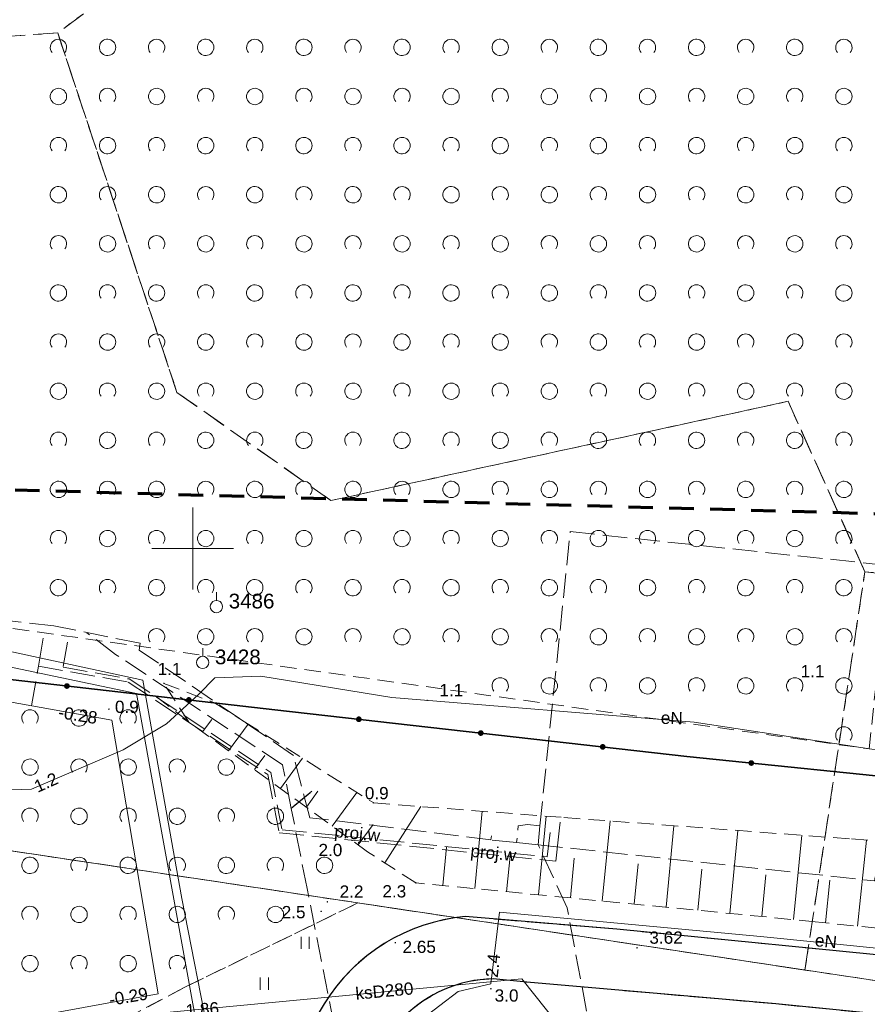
# Model space of a CAD drawing. Extents: x 5479252 to 5479673, y 5984576 to 5984875.
# Tile 33 of 36: x 5479439 to 5479491, y 5984772 to 5984832. Entities that reach past the tile are written whole.
import ezdxf
from ezdxf.enums import TextEntityAlignment as Align

# ---------------------------------------------------------------- set-up
doc = ezdxf.new("R2010")
doc.units = 0
for name, pattern in [('PRZER1-1', [1, 0.5, -0.5]), ('PRZER2-1', [1.5, 1, -0.5]), ('PRZER3-1', [2, 1.5, -0.5]), ('PRZER3-2', [2.5, 1.5, -1])]:
    doc.linetypes.add(name, pattern=pattern)
doc.layers.get('0').update_dxf_attribs({"linetype": 'CONTINUOUS'})
for name, color, linetype, lineweight in [('GESDZI', 7, 'CONTINUOUS', 18), ('GSLKOG', 7, 'CONTINUOUS', 35), ('GSLKRW', 7, 'CONTINUOUS', 25), ('GSPPPK', 7, 'CONTINUOUS', 18), ('GSPPPK_O', 7, 'CONTINUOUS', 18), ('GSPWPN', 7, 'CONTINUOUS', 13), ('GSPWPN_O', 7, 'CONTINUOUS', 13), ('GSPWPS', 7, 'CONTINUOUS', 13), ('GSPWPS_O', 7, 'CONTINUOUS', 13), ('GSSKOA', 7, 'CONTINUOUS', 18), ('GSSUTR', 7, 'CONTINUOUS', 18), ('GSSZAD', 7, 'CONTINUOUS', 18), ('GSSZSN', 7, 'CONTINUOUS', 18), ('GUPPRZ_O', 7, 'CONTINUOUS', 18), ('zakres', 5, 'CONTINUOUS', 70)]:
    doc.layers.add(name, color=color, linetype=linetype, lineweight=lineweight)
for name, color, linetype, lineweight, true_color in [('GESKKL', 7, 'CONTINUOUS', 18, 0x24bc24), ('GESUZY', 7, 'CONTINUOUS', 18, 0x008000), ('GULEPR', 1, 'CONTINUOUS', 18, 0xff0000), ('GULEPR_O', 1, 'CONTINUOUS', 18, 0xff0000), ('GULKPR', 7, 'CONTINUOUS', 18, 0x803300), ('GULKPR_O', 7, 'CONTINUOUS', 18, 0x803300), ('GULWPR', 5, 'CONTINUOUS', 18, 0x0000ff), ('GULWPR_O', 5, 'CONTINUOUS', 18, 0x0000ff), ('Ramka sekcyjna', 7, 'CONTINUOUS', 18, 0xa5007c)]:
    doc.layers.add(name, color=color, linetype=linetype, lineweight=lineweight, true_color=true_color)
doc.styles.add('Arial', font='arial.ttf')

# ---------------------------------------------------------------- blocks, each defined once
blk = doc.blocks.new('GSPPPK1')
at = {"color": 0}
blk.add_lwpolyline([(0, 0.875), (0, 0.375)], dxfattribs=at)
blk.add_lwpolyline([(0, 0.375), (0.115881, 0.356646), (0.220419, 0.303381), (0.303381, 0.220419), (0.356646, 0.115881), (0.375, 0), (0.356646, -0.115881), (0.303381, -0.220419), (0.220419, -0.303381), (0.115881, -0.356646), (0, -0.375), (-0.115881, -0.356646), (-0.220419, -0.303381), (-0.303381, -0.220419), (-0.356646, -0.115881), (-0.375, 0), (-0.356646, 0.115881), (-0.303381, 0.220419), (-0.220419, 0.303381), (-0.115881, 0.356646)], close=True, dxfattribs=at)
blk = doc.blocks.new('GSPWPN1')
blk.add_hatch(color=0).paths.add_polyline_path([(-0.045, 0), (-0.043467, -0.011647), (-0.038971, -0.0225), (-0.03182, -0.03182), (-0.0225, -0.038971), (-0.011647, -0.043467), (0, -0.045), (0.011647, -0.043467), (0.0225, -0.038971), (0.03182, -0.03182), (0.038971, -0.0225), (0.043467, -0.011647), (0.045, 0), (0.043467, 0.011647), (0.038971, 0.0225), (0.03182, 0.03182), (0.0225, 0.038971), (0.011647, 0.043467), (0, 0.045), (-0.011647, 0.043467), (-0.0225, 0.038971), (-0.03182, 0.03182), (-0.038971, 0.0225), (-0.043467, 0.011647)])
blk = doc.blocks.new('GSPWPS1')
blk.add_hatch(color=0).paths.add_polyline_path([(-0.045, 0), (-0.043467, -0.011647), (-0.038971, -0.0225), (-0.03182, -0.03182), (-0.0225, -0.038971), (-0.011647, -0.043467), (0, -0.045), (0.011647, -0.043467), (0.0225, -0.038971), (0.03182, -0.03182), (0.038971, -0.0225), (0.043467, -0.011647), (0.045, 0), (0.043467, 0.011647), (0.038971, 0.0225), (0.03182, 0.03182), (0.0225, 0.038971), (0.011647, 0.043467), (0, 0.045), (-0.011647, 0.043467), (-0.0225, 0.038971), (-0.03182, 0.03182), (-0.038971, 0.0225), (-0.043467, 0.011647)])
blk = doc.blocks.new('KOLO')
blk.add_hatch(color=0).paths.add_polyline_path([(-0.175, 0), (-0.169037, -0.045293), (-0.151554, -0.0875), (-0.123744, -0.123744), (-0.0875, -0.151554), (-0.045293, -0.169037), (0, -0.175), (0.045293, -0.169037), (0.0875, -0.151554), (0.123744, -0.123744), (0.151554, -0.0875), (0.169037, -0.045293), (0.175, 0), (0.169037, 0.045293), (0.151554, 0.0875), (0.123744, 0.123744), (0.0875, 0.151554), (0.045293, 0.169037), (0, 0.175), (-0.045293, 0.169037), (-0.0875, 0.151554), (-0.123744, 0.123744), (-0.151554, 0.0875), (-0.169037, 0.045293)])
blk = doc.blocks.new('GSSZAD1')
at = {"color": 0}
blk.add_lwpolyline([(0.5, 0), (0.490964, 0.094626), (0.464184, 0.185831), (0.420627, 0.27032), (0.361867, 0.34504), (0.290028, 0.407288), (0.207708, 0.454816), (0.117879, 0.485906), (0.023791, 0.499434), (-0.071157, 0.494911), (-0.163534, 0.4725), (-0.25, 0.433013), (-0.32743, 0.377875), (-0.393027, 0.309079), (-0.444418, 0.229113), (-0.479746, 0.140866), (-0.497736, 0.047528), (-0.497736, -0.047528), (-0.479746, -0.140866), (-0.444418, -0.229113), (-0.393027, -0.309079), (-0.32743, -0.377875), (-0.25, -0.433013), (-0.163534, -0.4725), (-0.071157, -0.494911), (0.023791, -0.499434), (0.117879, -0.485906), (0.207708, -0.454816), (0.290028, -0.407288), (0.361867, -0.34504), (0.420627, -0.27032), (0.464184, -0.185831), (0.490964, -0.094626)], close=True, dxfattribs=at)
blk = doc.blocks.new('GSSZAD2')
at = {"color": 0}
blk.add_lwpolyline([(-0.390312, -0.3125), (-0.445567, -0.226869), (-0.482312, -0.131814), (-0.49902, -0.031282), (-0.494998, 0.070549), (-0.470412, 0.169449), (-0.426283, 0.26131), (-0.364446, 0.342315), (-0.287468, 0.409099), (-0.198548, 0.458889), (-0.10138, 0.489614), (0, 0.5), (0.10138, 0.489614), (0.198548, 0.458889), (0.287468, 0.409099), (0.364446, 0.342315), (0.426283, 0.26131), (0.470412, 0.169449), (0.494998, 0.070549), (0.49902, -0.031282), (0.482312, -0.131814), (0.445567, -0.226869), (0.390312, -0.3125)], dxfattribs=at)
blk = doc.blocks.new('GSSUTR1')
at = {"color": 0}
for points in [[(-0.25666, 0.36165), (-0.25666, -0.38835)], [(0.24334, -0.38835), (0.24334, 0.36165)]]:
    blk.add_lwpolyline(points, dxfattribs=at)

msp = doc.modelspace()

# ---------------------------------------------------------------- linework, layer by layer
at = {"layer": 'GESDZI', "color": 7, "linetype": 'Continuous', "lineweight": 18, "elevation": 10.22}
msp.add_lwpolyline([(5479294.827, 5984868.57), (5479333.8, 5984817.55), (5479340.75, 5984808.64), (5479385.3, 5984750.66), (5479398.56, 5984731.62), (5479401.38, 5984729.48), (5479428.97, 5984735.35), (5479418.42, 5984784.61), (5479593.87, 5984758.28), (5479609.91, 5984691.17), (5479671.413, 5984704.239)], dxfattribs=at)
msp.add_lwpolyline([(5479609.91, 5984691.17), (5479593.87, 5984758.28), (5479418.42, 5984784.61), (5479428.97, 5984735.35), (5479401.38, 5984729.48), (5479424.55, 5984696.25), (5479434.07, 5984654.6)], close=True, dxfattribs=at)
at = {"layer": 'GESKKL', "color": 82, "linetype": 'PRZER3-1', "lineweight": 18, "true_color": 0x24bc24, "elevation": 10.06}
msp.add_lwpolyline([(5479481.521, 5984868.57), (5479467.33, 5984850.65), (5479441.75, 5984831.49), (5479449.04, 5984809.53), (5479458.45, 5984802.93), (5479486.39, 5984808.99), (5479491.08, 5984798.58), (5479542.19, 5984793), (5479545.44, 5984802.75), (5479624.95, 5984786.02), (5479649.96, 5984790.71), (5479653.32, 5984774.96), (5479671.413, 5984771.999)], dxfattribs=at)
msp.add_lwpolyline([(5479382.41, 5984754.43), (5479423.04, 5984763.03), (5479418.42, 5984784.61), (5479487.419, 5984774.255), (5479491.08, 5984798.58), (5479486.39, 5984808.99), (5479458.45, 5984802.93), (5479449.04, 5984809.53), (5479441.75, 5984831.49), (5479366.06, 5984826.33), (5479329.027, 5984823.798), (5479333.8, 5984817.55), (5479340.75, 5984808.64)], close=True, dxfattribs=at)
at = {"layer": 'GESUZY', "color": 96, "linetype": 'PRZER1-1', "lineweight": 18, "true_color": 0x008000, "elevation": 10.08}
msp.add_lwpolyline([(5479481.521, 5984868.57), (5479467.33, 5984850.65), (5479441.75, 5984831.49), (5479449.04, 5984809.53), (5479458.45, 5984802.93), (5479486.39, 5984808.99), (5479491.08, 5984798.58), (5479542.19, 5984793), (5479545.44, 5984802.75), (5479624.95, 5984786.02), (5479649.96, 5984790.71), (5479653.32, 5984774.96), (5479671.413, 5984771.999)], dxfattribs=at)
for points in [[(5479382.41, 5984754.43), (5479423.04, 5984763.03), (5479418.42, 5984784.61), (5479487.419, 5984774.255), (5479491.08, 5984798.58), (5479486.39, 5984808.99), (5479458.45, 5984802.93), (5479449.04, 5984809.53), (5479441.75, 5984831.49), (5479366.06, 5984826.33), (5479329.027, 5984823.798), (5479333.8, 5984817.55), (5479340.75, 5984808.64)], [(5479668.59, 5984703.639), (5479653.32, 5984774.96), (5479649.96, 5984790.71), (5479624.95, 5984786.02), (5479545.44, 5984802.75), (5479542.19, 5984793), (5479491.08, 5984798.58), (5479487.419, 5984774.255), (5479593.87, 5984758.28), (5479609.91, 5984691.17)], [(5479609.91, 5984691.17), (5479593.87, 5984758.28), (5479487.419, 5984774.255), (5479418.42, 5984784.61), (5479423.04, 5984763.03), (5479428.97, 5984735.35), (5479401.38, 5984729.48), (5479424.55, 5984696.25), (5479434.07, 5984654.6)]]:
    msp.add_lwpolyline(points, close=True, dxfattribs=at)
at = {"layer": 'GSLKOG', "color": 7, "linetype": 'Continuous', "lineweight": 35, "elevation": 10.18}
msp.add_lwpolyline([(5479431.067, 5984729.569), (5479430.774, 5984730.627), (5479430.025, 5984730.474), (5479429.45, 5984731.97), (5479428.851, 5984735.35), (5479423.19, 5984762.669), (5479418.42, 5984784.61), (5479416.296, 5984794.53), (5479437.056, 5984792.198), (5479455.023, 5984790.154), (5479480.189, 5984787.303), (5479510.472, 5984784.197)], dxfattribs=at)
at = {"layer": 'GSLKRW', "color": 7, "linetype": 'Continuous', "lineweight": 25, "elevation": 10.18}
for points in [[(5479528.551, 5984771.727), (5479494.886, 5984774.883), (5479475.915, 5984776.75), (5479466.65, 5984777.519, 0.236235), (5479458.03, 5984772.18, 0.10056), (5479456.062, 5984766.999)], [(5479501.615, 5984770.597), (5479485.642, 5984772.181), (5479470.416, 5984773.516), (5479468.357, 5984773.72, 0.398526), (5479460.574, 5984766.005)]]:
    msp.add_lwpolyline(points, format="xyb", dxfattribs=at)
at = {"layer": 'GSSKOA', "color": 7, "linetype": 'PRZER3-1', "lineweight": 18, "elevation": 10.18}
for points in [[(5479528.551, 5984771.727), (5479494.886, 5984774.883), (5479475.915, 5984776.75), (5479466.65, 5984777.519, 0.236235), (5479458.03, 5984772.18, 0.10056), (5479456.062, 5984766.999)], [(5479460.574, 5984766.005, -0.398526), (5479468.357, 5984773.72), (5479470.416, 5984773.516), (5479485.642, 5984772.181), (5479501.615, 5984770.597, -0.229409)]]:
    msp.add_lwpolyline(points, format="xyb", dxfattribs=at)
at = {"layer": 'GSSUTR', "color": 7, "linetype": 'PRZER2-1', "lineweight": 18, "elevation": 10.1}
msp.add_lwpolyline([(5479456.062, 5984766.999, -0.10056), (5479458.03, 5984772.18, -0.223329), (5479466.098, 5984777.455), (5479460.101, 5984778.355), (5479449.482, 5984773.185), (5479444.516, 5984770.549)], format="xyb", dxfattribs=at)
at = {"layer": 'GSSZAD', "color": 7, "linetype": 'PRZER2-1', "lineweight": 18, "elevation": 10.1}
for points in [[(5479470.79, 5984875.36), (5479456.26, 5984868.7), (5479435.25, 5984844.46), (5479417.03, 5984828.64), (5479424.16, 5984797.2), (5479491.346, 5984787.762), (5479491.833, 5984792.422), (5479491.895, 5984792.918), (5479504.36, 5984799.26), (5479546.46, 5984805.09), (5479557.17, 5984804.07), (5479573.28, 5984797.47), (5479616.56, 5984789.417)], [(5479463.64, 5984779.577), (5479460.691, 5984781.476), (5479449.737, 5984789.428), (5479447.744, 5984790.982), (5479437.056, 5984792.198), (5479416.817, 5984794.472), (5479416.472, 5984793.705), (5479418.42, 5984784.61), (5479422.603, 5984765.078)], [(5479422.603, 5984765.078), (5479433.832, 5984767.884), (5479444.516, 5984770.549), (5479449.482, 5984773.185), (5479460.101, 5984778.355)]]:
    msp.add_lwpolyline(points, dxfattribs=at)
at = {"layer": 'GSSZSN', "color": 7, "linetype": 'PRZER2-1', "lineweight": 18, "elevation": 10.06}
msp.add_lwpolyline([(5479559.837, 5984773.81), (5479546.678, 5984771.797), (5479543.966, 5984772.136), (5479525.885, 5984773.645), (5479514.646, 5984774.662), (5479494.864, 5984776.492), (5479488.05, 5984777.204), (5479463.64, 5984779.577), (5479460.691, 5984781.476), (5479449.737, 5984789.428), (5479448.24, 5984791.76), (5479451.338, 5984790.573), (5479453.165, 5984789.417), (5479461.06, 5984784.459), (5479472.692, 5984783.57), (5479490.254, 5984782.259), (5479503.679, 5984781.31), (5479510.092, 5984780.85), (5479509.912, 5984779.269)], close=True, dxfattribs=at)
at = {"layer": 'GSSZSN', "color": 7, "linetype": 'Continuous', "lineweight": 18, "elevation": 10.06}
for points in [[(5479450.608, 5984788.795), (5479451.165, 5984789.563)], [(5479452.193, 5984787.645), (5479453.38, 5984789.281)], [(5479453.777, 5984786.495), (5479454.41, 5984787.366)], [(5479455.362, 5984785.345), (5479456.704, 5984787.194)], [(5479456.946, 5984784.194), (5479457.656, 5984785.172)], [(5479458.531, 5984783.044), (5479460.028, 5984785.107)], [(5479461.739, 5984780.801), (5479463.952, 5984784.238)], [(5479467.236, 5984779.228), (5479467.696, 5984783.952)], [(5479471.134, 5984778.849), (5479471.601, 5984783.654)], [(5479460.115, 5984781.894), (5479461.022, 5984783.143)], [(5479475.032, 5984778.47), (5479475.507, 5984783.36)], [(5479478.929, 5984778.091), (5479479.413, 5984783.069)], [(5479482.827, 5984777.712), (5479483.32, 5984782.777)], [(5479486.725, 5984777.333), (5479487.226, 5984782.485)], [(5479465.288, 5984779.417), (5479465.515, 5984781.759)], [(5479490.621, 5984776.936), (5479491.17, 5984782.195)], [(5479469.185, 5984779.038), (5479469.417, 5984781.421)], [(5479473.083, 5984778.659), (5479473.319, 5984781.083)], [(5479476.981, 5984778.28), (5479477.22, 5984780.747)], [(5479480.878, 5984777.902), (5479481.122, 5984780.412)], [(5479484.776, 5984777.523), (5479485.024, 5984780.077)], [(5479488.673, 5984777.139), (5479488.945, 5984779.738)]]:
    msp.add_lwpolyline(points, dxfattribs=at)
at = {"layer": 'GULEPR', "color": 1, "linetype": 'PRZER3-1', "lineweight": 18, "true_color": 0xff0000, "elevation": 10.14}
for points in [[(5479471.11, 5984781.9), (5479469.79, 5984782.04), (5479469.82, 5984782.3), (5479469.79, 5984782.04), (5479468.23, 5984782.2), (5479468.26, 5984782.45), (5479468.23, 5984782.2), (5479457.16, 5984783.56), (5479456.16, 5984787.36), (5479446.73, 5984793.8), (5479446.78, 5984794.21), (5479441.51, 5984795.28), (5479435.96, 5984795.89), (5479421.39, 5984798.71), (5479421.42, 5984798.96), (5479421.39, 5984798.71), (5479395.87, 5984803.65), (5479395.9, 5984803.9)], [(5479471.22, 5984783.06), (5479473.07, 5984801.03), (5479542.53, 5984793.65)], [(5479487.42, 5984736.78), (5479486.1, 5984743.29), (5479479.66, 5984742.27), (5479472.88, 5984778.06), (5479471.11, 5984781.9), (5479471.22, 5984783.06), (5479470.47, 5984783.14), (5479469.9, 5984783.07), (5479469.88, 5984782.8)], [(5479471.11, 5984781.9), (5479491.67, 5984779.7), (5479491.7, 5984779.95), (5479491.67, 5984779.7), (5479516.53, 5984777.05), (5479516.55, 5984777.3), (5479516.53, 5984777.05), (5479541.39, 5984774.39), (5479541.41, 5984774.64), (5479541.39, 5984774.39), (5479566.24, 5984771.74), (5479566.27, 5984771.99), (5479566.24, 5984771.74), (5479589.05, 5984769.3), (5479589.08, 5984769.55)]]:
    msp.add_lwpolyline(points, dxfattribs=at)
at = {"layer": 'GULEPR', "color": 1, "linetype": 'Continuous', "lineweight": 18, "true_color": 0xff0000, "elevation": 10.14}
for points in [[(5479568.65, 5984779.37), (5479555.21, 5984781.08), (5479542.47, 5984782.05), (5479527.62, 5984783.25), (5479514.07, 5984784.25), (5479502.62, 5984786.05), (5479480.64, 5984789.39), (5479462.17, 5984790.91), (5479454.16, 5984792.2), (5479451.36, 5984792.11), (5479450.37, 5984791.1), (5479448.4, 5984789.29), (5479445.76, 5984787.7), (5479440.15, 5984785.3), (5479435.36, 5984785.13), (5479434.59, 5984783.79), (5479434.84, 5984780.66), (5479432.46, 5984773.92), (5479428.14, 5984764.58)], [(5479461.44, 5984766.25), (5479462.38, 5984768.92), (5479463.98, 5984771.23), (5479466.22, 5984772.95), (5479468.23, 5984773.42), (5479468.76, 5984777.78), (5479484.71, 5984776.3), (5479504.76, 5984774.29)]]:
    msp.add_lwpolyline(points, dxfattribs=at)
at = {"layer": 'GULKPR', "color": 36, "linetype": 'Continuous', "lineweight": 18, "true_color": 0x803300, "elevation": 10.14}
for points in [[(5479300.717, 5984868.57), (5479304.778, 5984863.224), (5479306.783, 5984860.684), (5479312.924, 5984853.061), (5479317.656, 5984847.225), (5479323.258, 5984840.753), (5479324.451, 5984839.268), (5479325.896, 5984837.484), (5479328.549, 5984834.197), (5479331.216, 5984830.903), (5479335.472, 5984825.807), (5479343.097, 5984816.676), (5479346.148, 5984812.504), (5479356.674, 5984810.277), (5479378.264, 5984805.655), (5479407.03, 5984799.428), (5479446.558, 5984791.143), (5479450.466, 5984769.725)], [(5479302.102, 5984868.57), (5479311.159, 5984857.173), (5479317.11, 5984849.986), (5479326.121, 5984838.954), (5479339.624, 5984822.28), (5479346.613, 5984813.353), (5479355.905, 5984811.416), (5479371.26, 5984808.104), (5479388.496, 5984804.567), (5479398.461, 5984802.153), (5479412.525, 5984798.925), (5479417.521, 5984797.381), (5479429.901, 5984795.64), (5479446.954, 5984791.963), (5479449.34, 5984778.615), (5479451.059, 5984769.783), (5479451.176, 5984769.184)], [(5479495.734, 5984763.285), (5479476.77, 5984765.354), (5479470.123, 5984773.713), (5479448.831, 5984771.694), (5479433.31, 5984770.183), (5479415.611, 5984765.011), (5479421.139, 5984730.075), (5479427.247, 5984701.638), (5479431.282, 5984683.379), (5479437.397, 5984655.292)]]:
    msp.add_lwpolyline(points, dxfattribs=at)
at = {"layer": 'GULKPR', "color": 36, "linetype": 'PRZER3-1', "lineweight": 18, "true_color": 0x803300, "elevation": 10.14}
msp.add_lwpolyline([(5479454.11, 5984748.38), (5479460.58, 5984761.04), (5479456.99, 5984779.23), (5479456.02, 5984784.13), (5479457.28, 5984785.17), (5479456.02, 5984784.13), (5479455.49, 5984786.79), (5479445.29, 5984793.53), (5479443.54, 5984794.85)], dxfattribs=at)
at = {"layer": 'GULWPR', "color": 5, "linetype": 'Continuous', "lineweight": 18, "true_color": 0x0000ff, "elevation": 10.14}
for points in [[(5479429.818, 5984762.043), (5479429.79, 5984768.023), (5479430.295, 5984768.612), (5479438.773, 5984771.138), (5479447.896, 5984772.795), (5479445.061, 5984789.525), (5479433.664, 5984791.546), (5479421.481, 5984793.792), (5479412.526, 5984795.617), (5479399.782, 5984797.918), (5479382.602, 5984801.287), (5479370.588, 5984803.926), (5479353.182, 5984807.647), (5479346.362, 5984808.979), (5479344.93, 5984811.337), (5479336.481, 5984821.526), (5479324.214, 5984836.32), (5479315.119, 5984847.605), (5479303.974, 5984861.388), (5479298.207, 5984868.57)], [(5479429.818, 5984762.043), (5479429.79, 5984768.023), (5479430.295, 5984768.612), (5479438.773, 5984771.138), (5479447.896, 5984772.795), (5479445.061, 5984789.525), (5479433.664, 5984791.546), (5479421.481, 5984793.792), (5479412.526, 5984795.617), (5479402.61, 5984797.31), (5479399.782, 5984797.918), (5479382.602, 5984801.287), (5479370.588, 5984803.926), (5479353.182, 5984807.647)]]:
    msp.add_lwpolyline(points, dxfattribs=at)
at = {"layer": 'GULWPR', "color": 5, "linetype": 'PRZER3-1', "lineweight": 18, "true_color": 0x0000ff, "elevation": 10.14}
for points in [[(5479440.14, 5984790.4), (5479440.57, 5984792.81), (5479440.87, 5984794.53), (5479440.57, 5984792.81), (5479446.05, 5984791.84), (5479454.59, 5984786.19), (5479455.29, 5984782.64), (5479472.2, 5984780.9), (5479472.36, 5984782.39), (5479472.42, 5984782.94), (5479472.46, 5984783.29)], [(5479442.35, 5984794.27), (5479442.08, 5984792.75), (5479446.12, 5984792.03), (5479454.77, 5984786.31), (5479455.46, 5984782.82), (5479471.67, 5984781.16), (5479471.88, 5984783)]]:
    msp.add_lwpolyline(points, dxfattribs=at)
at = {"layer": 'Ramka sekcyjna', "color": 224, "linetype": 'Continuous', "lineweight": 18, "true_color": 0xa5007c}
for p, q in [((5479450, 5984797.5, 100), (5479450, 5984802.5, 100)), ((5479450, 5984797.5, 100), (5479450, 5984802.5, 100)), ((5479452.5, 5984800, 100), (5479447.5, 5984800, 100)), ((5479452.5, 5984800, 100), (5479447.5, 5984800, 100))]:
    msp.add_line(p, q, dxfattribs=at)
at = {"layer": 'zakres', "linetype": 'PRZER3-2'}
msp.add_line((5479540.606, 5984800.776), (5479410.701, 5984804.343), dxfattribs=at)
msp.add_line((5479540.606, 5984800.776), (5479410.701, 5984804.343), dxfattribs=at)

# ---------------------------------------------------------------- block references
at = {"layer": 'GSLKOG', "color": 7, "linetype": 'Continuous', "lineweight": 35}
for p, rotation in [((5479442.314, 5984791.6, 10.18), 353.5086855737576), ((5479442.314, 5984791.6, 10.18), 353.5086855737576), ((5479449.765, 5984790.752, 10.18), 353.5086855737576), ((5479449.765, 5984790.752, 10.18), 353.5086855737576), ((5479460.154, 5984789.572, 10.18), 353.5375198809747), ((5479460.154, 5984789.572, 10.18), 353.5375198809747), ((5479467.606, 5984788.728, 10.18), 353.5375198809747), ((5479467.606, 5984788.728, 10.18), 353.5375198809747), ((5479475.058, 5984787.884, 10.18), 353.5375198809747), ((5479475.058, 5984787.884, 10.18), 353.5375198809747), ((5479484.139, 5984786.898, 10.18), 354.1447424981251), ((5479484.139, 5984786.898, 10.18), 354.1447424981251)]:
    msp.add_blockref('KOLO', p, dxfattribs=dict(at, rotation=rotation))
at = {"layer": 'GSPPPK', "color": 7, "linetype": 'Continuous', "lineweight": 18}
for p in [(5479451.45, 5984796.45, 10.36), (5479450.61, 5984793.04, 10.36)]:
    msp.add_blockref('GSPPPK1', p, dxfattribs=at)
at = {"layer": 'GSPWPN', "color": 7, "linetype": 'Continuous', "lineweight": 13}
for p in [(5479486.4, 5984791.88, 10.08), (5479448.24, 5984791.76, 10.08), (5479464.33, 5984790.73, 10.08), (5479444.878, 5984790.189, 10.08), (5479461.047, 5984784.468, 10.08), (5479459.736, 5984782.169, 10.08), (5479463.64, 5984779.577, 10.08), (5479458.23, 5984778.42, 10.08), (5479457.85, 5984777.839, 10.08), (5479468.224, 5984773.109, 10.08)]:
    msp.add_blockref('GSPWPN1', p, dxfattribs=at)
at = {"layer": 'GSPWPS', "color": 7, "linetype": 'Continuous', "lineweight": 13}
for p in [(5479462.384, 5984775.926, 10.08), (5479477.16, 5984775.61, 10.08)]:
    msp.add_blockref('GSPWPS1', p, dxfattribs=at)
at = {"layer": 'GSSUTR', "color": 7, "linetype": 'Continuous', "lineweight": 18}
for p in [(5479456.881, 5984775.93, 10.1), (5479454.381, 5984773.43, 10.1)]:
    msp.add_blockref('GSSUTR1', p, dxfattribs=at)
at = {"layer": 'GSSZAD', "color": 7, "linetype": 'Continuous', "lineweight": 18}
for name, p in [('GSSZAD2', (5479441.795, 5984830.609, 10.1)), ('GSSZAD1', (5479444.795, 5984830.609, 10.1)), ('GSSZAD2', (5479447.795, 5984830.609, 10.1)), ('GSSZAD1', (5479450.795, 5984830.609, 10.1)), ('GSSZAD2', (5479453.795, 5984830.609, 10.1)), ('GSSZAD1', (5479456.795, 5984830.609, 10.1)), ('GSSZAD2', (5479459.795, 5984830.609, 10.1)), ('GSSZAD1', (5479462.795, 5984830.609, 10.1)), ('GSSZAD2', (5479465.795, 5984830.609, 10.1)), ('GSSZAD1', (5479468.795, 5984830.609, 10.1)), ('GSSZAD2', (5479471.795, 5984830.609, 10.1)), ('GSSZAD1', (5479474.795, 5984830.609, 10.1)), ('GSSZAD2', (5479477.795, 5984830.609, 10.1)), ('GSSZAD1', (5479480.795, 5984830.609, 10.1)), ('GSSZAD2', (5479483.795, 5984830.609, 10.1)), ('GSSZAD1', (5479486.795, 5984830.609, 10.1)), ('GSSZAD2', (5479489.795, 5984830.609, 10.1)), ('GSSZAD1', (5479441.795, 5984827.609, 10.1)), ('GSSZAD2', (5479444.795, 5984827.609, 10.1)), ('GSSZAD1', (5479447.795, 5984827.609, 10.1)), ('GSSZAD2', (5479450.795, 5984827.609, 10.1)), ('GSSZAD1', (5479453.795, 5984827.609, 10.1)), ('GSSZAD2', (5479456.795, 5984827.609, 10.1)), ('GSSZAD1', (5479459.795, 5984827.609, 10.1)), ('GSSZAD2', (5479462.795, 5984827.609, 10.1)), ('GSSZAD1', (5479465.795, 5984827.609, 10.1)), ('GSSZAD2', (5479468.795, 5984827.609, 10.1)), ('GSSZAD1', (5479471.795, 5984827.609, 10.1)), ('GSSZAD2', (5479474.795, 5984827.609, 10.1)), ('GSSZAD1', (5479477.795, 5984827.609, 10.1)), ('GSSZAD2', (5479480.795, 5984827.609, 10.1)), ('GSSZAD1', (5479483.795, 5984827.609, 10.1)), ('GSSZAD2', (5479486.795, 5984827.609, 10.1)), ('GSSZAD1', (5479489.795, 5984827.609, 10.1)), ('GSSZAD2', (5479441.795, 5984824.609, 10.1)), ('GSSZAD1', (5479444.795, 5984824.609, 10.1)), ('GSSZAD2', (5479447.795, 5984824.609, 10.1)), ('GSSZAD1', (5479450.795, 5984824.609, 10.1)), ('GSSZAD2', (5479453.795, 5984824.609, 10.1)), ('GSSZAD1', (5479456.795, 5984824.609, 10.1)), ('GSSZAD2', (5479459.795, 5984824.609, 10.1)), ('GSSZAD1', (5479462.795, 5984824.609, 10.1)), ('GSSZAD2', (5479465.795, 5984824.609, 10.1)), ('GSSZAD1', (5479468.795, 5984824.609, 10.1)), ('GSSZAD2', (5479471.795, 5984824.609, 10.1)), ('GSSZAD1', (5479474.795, 5984824.609, 10.1)), ('GSSZAD2', (5479477.795, 5984824.609, 10.1)), ('GSSZAD1', (5479480.795, 5984824.609, 10.1)), ('GSSZAD2', (5479483.795, 5984824.609, 10.1)), ('GSSZAD1', (5479486.795, 5984824.609, 10.1)), ('GSSZAD2', (5479489.795, 5984824.609, 10.1)), ('GSSZAD1', (5479441.795, 5984821.609, 10.1)), ('GSSZAD2', (5479444.795, 5984821.609, 10.1)), ('GSSZAD1', (5479447.795, 5984821.609, 10.1)), ('GSSZAD2', (5479450.795, 5984821.609, 10.1)), ('GSSZAD1', (5479453.795, 5984821.609, 10.1)), ('GSSZAD2', (5479456.795, 5984821.609, 10.1)), ('GSSZAD1', (5479459.795, 5984821.609, 10.1)), ('GSSZAD2', (5479462.795, 5984821.609, 10.1)), ('GSSZAD1', (5479465.795, 5984821.609, 10.1)), ('GSSZAD2', (5479468.795, 5984821.609, 10.1)), ('GSSZAD1', (5479471.795, 5984821.609, 10.1)), ('GSSZAD2', (5479474.795, 5984821.609, 10.1)), ('GSSZAD1', (5479477.795, 5984821.609, 10.1)), ('GSSZAD2', (5479480.795, 5984821.609, 10.1)), ('GSSZAD1', (5479483.795, 5984821.609, 10.1)), ('GSSZAD2', (5479486.795, 5984821.609, 10.1)), ('GSSZAD1', (5479489.795, 5984821.609, 10.1)), ('GSSZAD2', (5479441.795, 5984818.609, 10.1)), ('GSSZAD1', (5479444.795, 5984818.609, 10.1)), ('GSSZAD2', (5479447.795, 5984818.609, 10.1)), ('GSSZAD1', (5479450.795, 5984818.609, 10.1)), ('GSSZAD2', (5479453.795, 5984818.609, 10.1)), ('GSSZAD1', (5479456.795, 5984818.609, 10.1)), ('GSSZAD2', (5479459.795, 5984818.609, 10.1)), ('GSSZAD1', (5479462.795, 5984818.609, 10.1)), ('GSSZAD2', (5479465.795, 5984818.609, 10.1)), ('GSSZAD1', (5479468.795, 5984818.609, 10.1)), ('GSSZAD2', (5479471.795, 5984818.609, 10.1)), ('GSSZAD1', (5479474.795, 5984818.609, 10.1)), ('GSSZAD2', (5479477.795, 5984818.609, 10.1)), ('GSSZAD1', (5479480.795, 5984818.609, 10.1)), ('GSSZAD2', (5479483.795, 5984818.609, 10.1)), ('GSSZAD1', (5479486.795, 5984818.609, 10.1)), ('GSSZAD2', (5479489.795, 5984818.609, 10.1)), ('GSSZAD1', (5479441.795, 5984815.609, 10.1)), ('GSSZAD2', (5479444.795, 5984815.609, 10.1)), ('GSSZAD1', (5479447.795, 5984815.609, 10.1)), ('GSSZAD2', (5479450.795, 5984815.609, 10.1)), ('GSSZAD1', (5479453.795, 5984815.609, 10.1)), ('GSSZAD2', (5479456.795, 5984815.609, 10.1)), ('GSSZAD1', (5479459.795, 5984815.609, 10.1)), ('GSSZAD2', (5479462.795, 5984815.609, 10.1)), ('GSSZAD1', (5479465.795, 5984815.609, 10.1)), ('GSSZAD2', (5479468.795, 5984815.609, 10.1)), ('GSSZAD1', (5479471.795, 5984815.609, 10.1)), ('GSSZAD2', (5479474.795, 5984815.609, 10.1)), ('GSSZAD1', (5479477.795, 5984815.609, 10.1)), ('GSSZAD2', (5479480.795, 5984815.609, 10.1)), ('GSSZAD1', (5479483.795, 5984815.609, 10.1)), ('GSSZAD2', (5479486.795, 5984815.609, 10.1)), ('GSSZAD1', (5479489.795, 5984815.609, 10.1)), ('GSSZAD2', (5479441.795, 5984812.609, 10.1)), ('GSSZAD1', (5479444.795, 5984812.609, 10.1)), ('GSSZAD2', (5479447.795, 5984812.609, 10.1)), ('GSSZAD1', (5479450.795, 5984812.609, 10.1)), ('GSSZAD2', (5479453.795, 5984812.609, 10.1)), ('GSSZAD1', (5479456.795, 5984812.609, 10.1)), ('GSSZAD2', (5479459.795, 5984812.609, 10.1)), ('GSSZAD1', (5479462.795, 5984812.609, 10.1)), ('GSSZAD2', (5479465.795, 5984812.609, 10.1)), ('GSSZAD1', (5479468.795, 5984812.609, 10.1)), ('GSSZAD2', (5479471.795, 5984812.609, 10.1)), ('GSSZAD1', (5479474.795, 5984812.609, 10.1)), ('GSSZAD2', (5479477.795, 5984812.609, 10.1)), ('GSSZAD1', (5479480.795, 5984812.609, 10.1)), ('GSSZAD2', (5479483.795, 5984812.609, 10.1)), ('GSSZAD1', (5479486.795, 5984812.609, 10.1)), ('GSSZAD2', (5479489.795, 5984812.609, 10.1)), ('GSSZAD1', (5479441.795, 5984809.609, 10.1)), ('GSSZAD2', (5479444.795, 5984809.609, 10.1)), ('GSSZAD1', (5479447.795, 5984809.609, 10.1)), ('GSSZAD2', (5479450.795, 5984809.609, 10.1)), ('GSSZAD1', (5479453.795, 5984809.609, 10.1)), ('GSSZAD2', (5479456.795, 5984809.609, 10.1)), ('GSSZAD1', (5479459.795, 5984809.609, 10.1)), ('GSSZAD2', (5479462.795, 5984809.609, 10.1)), ('GSSZAD1', (5479465.795, 5984809.609, 10.1)), ('GSSZAD2', (5479468.795, 5984809.609, 10.1)), ('GSSZAD1', (5479471.795, 5984809.609, 10.1)), ('GSSZAD2', (5479474.795, 5984809.609, 10.1)), ('GSSZAD1', (5479477.795, 5984809.609, 10.1)), ('GSSZAD2', (5479480.795, 5984809.609, 10.1)), ('GSSZAD1', (5479483.795, 5984809.609, 10.1)), ('GSSZAD2', (5479486.795, 5984809.609, 10.1)), ('GSSZAD1', (5479489.795, 5984809.609, 10.1)), ('GSSZAD2', (5479441.795, 5984806.609, 10.1)), ('GSSZAD1', (5479444.795, 5984806.609, 10.1)), ('GSSZAD2', (5479447.795, 5984806.609, 10.1)), ('GSSZAD1', (5479450.795, 5984806.609, 10.1)), ('GSSZAD2', (5479453.795, 5984806.609, 10.1)), ('GSSZAD1', (5479456.795, 5984806.609, 10.1)), ('GSSZAD2', (5479459.795, 5984806.609, 10.1)), ('GSSZAD1', (5479462.795, 5984806.609, 10.1)), ('GSSZAD2', (5479465.795, 5984806.609, 10.1)), ('GSSZAD1', (5479468.795, 5984806.609, 10.1)), ('GSSZAD2', (5479471.795, 5984806.609, 10.1)), ('GSSZAD1', (5479474.795, 5984806.609, 10.1)), ('GSSZAD2', (5479477.795, 5984806.609, 10.1)), ('GSSZAD1', (5479480.795, 5984806.609, 10.1)), ('GSSZAD2', (5479483.795, 5984806.609, 10.1)), ('GSSZAD1', (5479486.795, 5984806.609, 10.1)), ('GSSZAD2', (5479489.795, 5984806.609, 10.1)), ('GSSZAD1', (5479441.795, 5984803.609, 10.1)), ('GSSZAD2', (5479444.795, 5984803.609, 10.1)), ('GSSZAD1', (5479447.795, 5984803.609, 10.1)), ('GSSZAD2', (5479450.795, 5984803.609, 10.1)), ('GSSZAD1', (5479453.795, 5984803.609, 10.1)), ('GSSZAD2', (5479456.795, 5984803.609, 10.1)), ('GSSZAD1', (5479459.795, 5984803.609, 10.1)), ('GSSZAD2', (5479462.795, 5984803.609, 10.1)), ('GSSZAD1', (5479465.795, 5984803.609, 10.1)), ('GSSZAD2', (5479468.795, 5984803.609, 10.1)), ('GSSZAD1', (5479471.795, 5984803.609, 10.1)), ('GSSZAD2', (5479474.795, 5984803.609, 10.1)), ('GSSZAD1', (5479477.795, 5984803.609, 10.1)), ('GSSZAD2', (5479480.795, 5984803.609, 10.1)), ('GSSZAD1', (5479483.795, 5984803.609, 10.1)), ('GSSZAD2', (5479486.795, 5984803.609, 10.1)), ('GSSZAD1', (5479489.795, 5984803.609, 10.1)), ('GSSZAD2', (5479441.795, 5984800.609, 10.1)), ('GSSZAD1', (5479444.795, 5984800.609, 10.1)), ('GSSZAD2', (5479447.795, 5984800.609, 10.1)), ('GSSZAD1', (5479450.795, 5984800.609, 10.1)), ('GSSZAD2', (5479453.795, 5984800.609, 10.1)), ('GSSZAD1', (5479456.795, 5984800.609, 10.1)), ('GSSZAD2', (5479459.795, 5984800.609, 10.1)), ('GSSZAD1', (5479462.795, 5984800.609, 10.1)), ('GSSZAD2', (5479465.795, 5984800.609, 10.1)), ('GSSZAD1', (5479468.795, 5984800.609, 10.1)), ('GSSZAD2', (5479471.795, 5984800.609, 10.1)), ('GSSZAD1', (5479474.795, 5984800.609, 10.1)), ('GSSZAD2', (5479477.795, 5984800.609, 10.1)), ('GSSZAD1', (5479480.795, 5984800.609, 10.1)), ('GSSZAD2', (5479483.795, 5984800.609, 10.1)), ('GSSZAD1', (5479486.795, 5984800.609, 10.1)), ('GSSZAD2', (5479489.795, 5984800.609, 10.1)), ('GSSZAD1', (5479441.795, 5984797.609, 10.1)), ('GSSZAD2', (5479444.795, 5984797.609, 10.1)), ('GSSZAD1', (5479447.795, 5984797.609, 10.1)), ('GSSZAD2', (5479450.795, 5984797.609, 10.1)), ('GSSZAD1', (5479453.795, 5984797.609, 10.1)), ('GSSZAD2', (5479456.795, 5984797.609, 10.1)), ('GSSZAD1', (5479459.795, 5984797.609, 10.1)), ('GSSZAD2', (5479462.795, 5984797.609, 10.1)), ('GSSZAD1', (5479465.795, 5984797.609, 10.1)), ('GSSZAD2', (5479468.795, 5984797.609, 10.1)), ('GSSZAD1', (5479471.795, 5984797.609, 10.1)), ('GSSZAD2', (5479474.795, 5984797.609, 10.1)), ('GSSZAD1', (5479477.795, 5984797.609, 10.1)), ('GSSZAD2', (5479480.795, 5984797.609, 10.1)), ('GSSZAD1', (5479483.795, 5984797.609, 10.1)), ('GSSZAD2', (5479486.795, 5984797.609, 10.1)), ('GSSZAD1', (5479489.795, 5984797.609, 10.1)), ('GSSZAD2', (5479447.795, 5984794.609, 10.1)), ('GSSZAD1', (5479450.795, 5984794.609, 10.1)), ('GSSZAD2', (5479453.795, 5984794.609, 10.1)), ('GSSZAD1', (5479456.795, 5984794.609, 10.1)), ('GSSZAD2', (5479459.795, 5984794.609, 10.1)), ('GSSZAD1', (5479462.795, 5984794.609, 10.1)), ('GSSZAD2', (5479465.795, 5984794.609, 10.1)), ('GSSZAD1', (5479468.795, 5984794.609, 10.1)), ('GSSZAD2', (5479471.795, 5984794.609, 10.1)), ('GSSZAD1', (5479474.795, 5984794.609, 10.1)), ('GSSZAD2', (5479477.795, 5984794.609, 10.1)), ('GSSZAD1', (5479480.795, 5984794.609, 10.1)), ('GSSZAD2', (5479483.795, 5984794.609, 10.1)), ('GSSZAD1', (5479486.795, 5984794.609, 10.1)), ('GSSZAD2', (5479489.795, 5984794.609, 10.1)), ('GSSZAD2', (5479468.795, 5984791.609, 10.1)), ('GSSZAD1', (5479471.795, 5984791.609, 10.1)), ('GSSZAD2', (5479474.795, 5984791.609, 10.1)), ('GSSZAD1', (5479477.795, 5984791.609, 10.1)), ('GSSZAD2', (5479480.795, 5984791.609, 10.1)), ('GSSZAD1', (5479483.795, 5984791.609, 10.1)), ('GSSZAD2', (5479486.795, 5984791.609, 10.1)), ('GSSZAD1', (5479489.795, 5984791.609, 10.1)), ('GSSZAD2', (5479440.056, 5984789.647, 10.1)), ('GSSZAD1', (5479443.056, 5984789.647, 10.1)), ('GSSZAD2', (5479446.056, 5984789.647, 10.1)), ('GSSZAD2', (5479489.795, 5984788.609, 10.1)), ('GSSZAD1', (5479440.056, 5984786.647, 10.1)), ('GSSZAD2', (5479443.056, 5984786.647, 10.1)), ('GSSZAD1', (5479446.056, 5984786.647, 10.1)), ('GSSZAD2', (5479449.056, 5984786.647, 10.1)), ('GSSZAD1', (5479452.056, 5984786.647, 10.1)), ('GSSZAD2', (5479440.056, 5984783.647, 10.1)), ('GSSZAD1', (5479443.056, 5984783.647, 10.1)), ('GSSZAD2', (5479446.056, 5984783.647, 10.1)), ('GSSZAD1', (5479449.056, 5984783.647, 10.1)), ('GSSZAD2', (5479452.056, 5984783.647, 10.1)), ('GSSZAD1', (5479455.056, 5984783.647, 10.1)), ('GSSZAD1', (5479440.056, 5984780.647, 10.1)), ('GSSZAD2', (5479443.056, 5984780.647, 10.1)), ('GSSZAD1', (5479446.056, 5984780.647, 10.1)), ('GSSZAD2', (5479449.056, 5984780.647, 10.1)), ('GSSZAD1', (5479452.056, 5984780.647, 10.1)), ('GSSZAD2', (5479455.056, 5984780.647, 10.1)), ('GSSZAD1', (5479458.056, 5984780.647, 10.1)), ('GSSZAD2', (5479440.056, 5984777.647, 10.1)), ('GSSZAD1', (5479443.056, 5984777.647, 10.1)), ('GSSZAD2', (5479446.056, 5984777.647, 10.1)), ('GSSZAD1', (5479449.056, 5984777.647, 10.1)), ('GSSZAD2', (5479452.056, 5984777.647, 10.1)), ('GSSZAD1', (5479455.056, 5984777.647, 10.1)), ('GSSZAD1', (5479440.056, 5984774.647, 10.1)), ('GSSZAD2', (5479443.056, 5984774.647, 10.1)), ('GSSZAD1', (5479446.056, 5984774.647, 10.1)), ('GSSZAD2', (5479449.056, 5984774.647, 10.1))]:
    msp.add_blockref(name, p, dxfattribs=at)

# ---------------------------------------------------------------- texts
at = {"layer": 'GSPPPK_O', "color": 7, "linetype": 'Continuous', "lineweight": 0, "style": 'Arial'}
for s, p in [('3486', (5479452.2, 5984796.34, 10.8)), ('3428', (5479451.36, 5984792.93, 10.8))]:
    msp.add_text(s, height=0.9, dxfattribs=at).set_placement(p)
at = {"layer": 'GSPWPN_O', "color": 7, "linetype": 'Continuous', "lineweight": 0, "style": 'Arial'}
for s, p in [('1.1', (5479447.86, 5984792.266, 10.8)), ('0.9', (5479445.249, 5984789.956, 10.8)), ('0.9', (5479460.52, 5984784.683, 10.8)), ('2.0', (5479457.689, 5984781.211, 10.8)), ('2.3', (5479461.594, 5984778.688, 10.8)), ('2.5', (5479455.441, 5984777.416, 10.8)), ('3.0', (5479468.456, 5984772.324, 10.8))]:
    msp.add_text(s, height=0.75, rotation=360, dxfattribs=at).set_placement(p)
for s, p in [('1.1', (5479487.15, 5984792.13, 10.8)), ('1.1', (5479465.08, 5984790.98, 10.8)), ('2.2', (5479458.98, 5984778.67, 10.8))]:
    msp.add_text(s, height=0.75, dxfattribs=at).set_placement(p)
at = {"layer": 'GSPWPS_O', "color": 7, "linetype": 'Continuous', "lineweight": 0, "style": 'Arial'}
msp.add_text('3.62', height=0.75, dxfattribs=at).set_placement((5479477.91, 5984775.86, 10.8))
msp.add_text('2.65', height=0.75, rotation=360, dxfattribs=at).set_placement((5479462.824, 5984775.295, 10.8))
at = {"layer": 'GULEPR_O', "color": 1, "linetype": 'Continuous', "lineweight": 0, "true_color": 0xff0000, "style": 'Arial'}
for rotation, p in [(358.22402, (5479479.268, 5984789.274, 10.8)), (354.27526, (5479488.665, 5984775.648, 10.8))]:
    msp.add_text('eN', height=0.75, rotation=rotation, dxfattribs=at).set_placement(p, align=Align.CENTER)
at = {"layer": 'GULKPR_O', "color": 36, "linetype": 'Continuous', "lineweight": 0, "true_color": 0x803300, "style": 'Arial'}
msp.add_text('ksD280', height=0.75, rotation=5.47742, dxfattribs=at).set_placement((5479461.752, 5984772.605, 10.8), align=Align.CENTER)
at = {"layer": 'GULWPR_O', "color": 5, "linetype": 'Continuous', "lineweight": 0, "true_color": 0x0000ff, "style": 'Arial'}
for rotation, p in [(354.15295, (5479460.024, 5984782.231, 10.8)), (354.12507, (5479468.337, 5984781.034, 10.8))]:
    msp.add_text('proj.w', height=0.75, rotation=rotation, dxfattribs=at).set_placement(p, align=Align.CENTER)
at = {"layer": 'GUPPRZ_O', "color": 7, "linetype": 'Continuous', "lineweight": 0, "style": 'Arial'}
for s, rotation, p in [('-0.28', 350.97714, (5479441.745, 5984789.652, 10.8)), ('-0.29', 9.71072, (5479444.958, 5984772.065, 10.8))]:
    msp.add_text(s, height=0.75, rotation=rotation, dxfattribs=at).set_placement(p)
at = {"layer": 'GUPPRZ_O', "color": 1, "linetype": 'Continuous', "lineweight": 0, "true_color": 0xff0000, "style": 'Arial'}
for s, rotation, p in [('1.2', 24.25186, (5479440.526, 5984785.073, 10.8)), ('2.4', 83.65779, (5479468.638, 5984773.76, 10.8))]:
    msp.add_text(s, height=0.75, rotation=rotation, dxfattribs=at).set_placement(p)
at = {"layer": 'GUPPRZ_O', "color": 36, "linetype": 'Continuous', "lineweight": 0, "true_color": 0x803300, "style": 'Arial'}
msp.add_text('1.86', height=0.75, rotation=4.57788, dxfattribs=at).set_placement((5479449.604, 5984771.401, 10.8))

doc.saveas('drawing.dxf')
